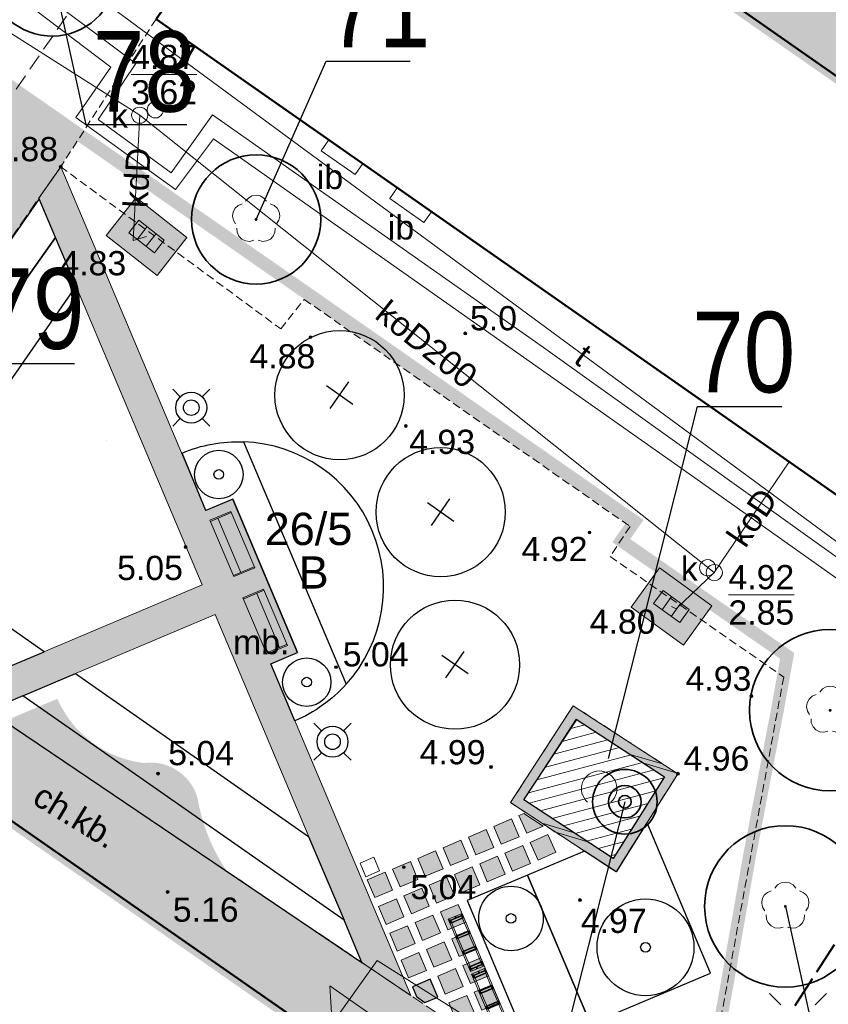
# Model space of a CAD drawing. Extents: x 5477758 to 5478353, y 5918276 to 5918502.
# Tile 47 of 127: x 5477909 to 5477934, y 5918330 to 5918360. Entities that reach past the tile are written whole.
import ezdxf
from ezdxf.enums import TextEntityAlignment as Align

# ---------------------------------------------------------------- set-up
doc = ezdxf.new("R2010")
doc.units = 0
doc.header["$LTSCALE"] = 0.25
doc.header["$PDSIZE"] = 0.75
for name, pattern in [('budynki akt$0$DASHED', [19.05, 12.7, -6.35]), ('L_0_06', [2, 1.5, -0.5]), ('PRZER1-1', [2, 1, -1]), ('PRZER2-1', [3, 2, -1]), ('PRZER4-1', [5, 4, -1])]:
    doc.linetypes.add(name, pattern=pattern)
doc.layers.get('0').update_dxf_attribs({"linetype": 'CONTINUOUS', "lineweight": 13})
for name, color, linetype, lineweight in [('000_wejscia do budynków', 7, 'CONTINUOUS', 0), ('0_NASADZENIA NISKIE', 85, 'CONTINUOUS', 0), ('0_NAWIERZCHNIA MINERALNA', 43, 'CONTINUOUS', 0), ('0_NAWIERZCHNIA UTWARDZONA_CHODNIK', 254, 'CONTINUOUS', 0), ('0_podziały zieleni średniowysokiej i nasadzeń niskich', 7, 'CONTINUOUS', 0), ('0_PROJEKTOWANE ZABAWKI', 7, 'CONTINUOUS', 0), ('A_GRANICA OPRACOWANIA', 7, 'CONTINUOUS', 0), ('E_osw', 5, 'CONTINUOUS', 30), ('GESBZO', 252, 'CONTINUOUS', 50), ('GESDZI_O', 30, 'CONTINUOUS', 35), ('GESUZY_O', 252, 'PRZER1-1', 18), ('GSPPRB', 252, 'CONTINUOUS', 20), ('GSPRDL', 252, 'CONTINUOUS', 18), ('GSSDSO', 252, 'CONTINUOUS', 18), ('GSSIIN', 252, 'CONTINUOUS', 18), ('GSSIIN_O', 252, 'CONTINUOUS', 18), ('GSSKOD', 252, 'PRZER2-1', 18), ('GSSKOD_O', 252, 'PRZER2-1', 18), ('GULCPR', 252, 'CONTINUOUS', 18), ('GULEPR', 252, 'CONTINUOUS', 18), ('GULKPR', 252, 'CONTINUOUS', 18), ('GULKPR_O', 252, 'CONTINUOUS', 18), ('GULTPR', 252, 'CONTINUOUS', 18), ('GULTPR_O', 252, 'CONTINUOUS', 18), ('GUPELA', 252, 'CONTINUOUS', 18), ('GUPIWZ', 252, 'CONTINUOUS', 18), ('GUPIWZ_O', 252, 'CONTINUOUS', 18), ('GUPKKS', 252, 'CONTINUOUS', 18), ('GUPKSD', 252, 'CONTINUOUS', 18), ('GUPPRZ', 252, 'CONTINUOUS', 18), ('GUPPRZ_O', 252, 'CONTINUOUS', 18), ('OT_Rzedna', 252, 'CONTINUOUS', 18), ('pomiar', 252, 'CONTINUOUS', 18), ('wysokosci', 252, 'CONTINUOUS', 18), ('zakres', 252, 'PRZER4-1', 50), ('ZZ_drzewo-nanoszone-recznie', 24, 'CONTINUOUS', 35), ('ZZ_grupa', 60, 'CONTINUOUS', 30), ('ZZ_grupa-krzewow-szraf', 60, 'CONTINUOUS', 13), ('ZZ_korona', 94, 'CONTINUOUS', 35), ('ZZ_numer-inwentaryzacyjny', 5, 'CONTINUOUS', 25)]:
    doc.layers.add(name, color=color, linetype=linetype, lineweight=lineweight)
for name, color, linetype in [('ZZ_PROJ-drzewa', 7, 'CONTINUOUS'), ('ZZ_PROJ-krzewy-pojedyczne', 7, 'CONTINUOUS'), ('ZZ_PROJ-obrys-rabaty', 7, 'CONTINUOUS')]:
    doc.layers.add(name, color=color, linetype=linetype)
doc.styles.add('GEO-INFO', font='arial.ttf')
doc.styles.add('zielen', font='ARIALN.TTF', dxfattribs={"height": 2.5})

# ---------------------------------------------------------------- blocks, each defined once
blk = doc.blocks.new('ODTN_2')
at = {"color": 0}
for points in [[(-1.5, -0.5), (0.5, 0.5)], [(-0.5, -0.5), (1.5, 0.5)]]:
    blk.add_lwpolyline(points, dxfattribs=at)
blk = doc.blocks.new('POINT')
at = {"color": 0}
blk.add_point((0, 0), dxfattribs=at)
blk = doc.blocks.new('SUUS05')
at = {"color": 0}
blk.add_lwpolyline([(0.5, -0.25), (-0.5, -0.25), (-0.5, 0.25), (0.5, 0.25)], close=True, dxfattribs=at)
for points in [[(-0.175, -0.25), (-0.175, 0.25)], [(0.175, -0.25), (0.175, 0.25)]]:
    blk.add_lwpolyline(points, dxfattribs=at)
blk = doc.blocks.new('SUEO')
blk.add_hatch(color=0).paths.add_polyline_path([(-0.002174, 0.089974), (0.023762, 0.086807), (0.042561, 0.0793), (0.060131, 0.066965), (0.076266, 0.047786), (0.086234, 0.025762), (0.089972, 0.002226), (0.088646, -0.015553), (0.081114, -0.038994), (0.066834, -0.060276), (0.049699, -0.075033), (0.027576, -0.085671), (0.004027, -0.08991), (-0.019639, -0.087831), (-0.040932, -0.080154), (-0.059082, -0.067892), (-0.073734, -0.051607), (-0.08374, -0.032979), (-0.089221, -0.011817), (-0.089063, 0.012951), (-0.082571, 0.035806), (-0.069528, 0.057148), (-0.048957, 0.075519), (-0.026898, 0.085887)])
at = {"color": 0}
for points in [[(-1.767767, 1.767767), (-1.06066, 1.06066)], [(1.767767, 1.767767), (1.06066, 1.06066)], [(-1.767767, -1.767767), (-1.06066, -1.06066)], [(1.767767, -1.767767), (1.06066, -1.06066)]]:
    blk.add_lwpolyline(points, dxfattribs=at)
blk = doc.blocks.new('OTRN')
at = {"linetype": 'Continuous', "lineweight": 13}
blk.add_hatch(color=0, dxfattribs=at).paths.add_polyline_path([(0, -0.091, 1), (0, 0.091, 1)])
at = {"color": 0, "linetype": 'Continuous', "lineweight": 13}
blk.add_circle((0, 0), 0.0906, dxfattribs=at)
blk = doc.blocks.new('OTZK_1')
at = {"color": 0, "linetype": 'Continuous', "lineweight": 18}
blk.add_arc((0, 0), 1.1, 311.18593, 228.81407, dxfattribs=at)
blk = doc.blocks.new('OKRAG_PELNY')
at = {"color": 0}
blk.add_lwpolyline([(0, 0.5), (0.12941, 0.482963), (0.25, 0.433013), (0.353553, 0.353553), (0.433013, 0.25), (0.482963, 0.12941), (0.5, 0), (0.482963, -0.12941), (0.433013, -0.25), (0.353553, -0.353553), (0.25, -0.433013), (0.12941, -0.482963), (0, -0.5), (-0.12941, -0.482963), (-0.25, -0.433013), (-0.353553, -0.353553), (-0.433013, -0.25), (-0.482963, -0.12941), (-0.5, 0), (-0.482963, 0.12941), (-0.433013, 0.25), (-0.353553, 0.353553), (-0.25, 0.433013), (-0.12941, 0.482963)], close=True, dxfattribs=at)
blk = doc.blocks.new('drzewo-odreczne')
at = {"layer": 'ZZ_drzewo-nanoszone-recznie', "linetype": 'Continuous'}
for radius in [0.502, 0.196]:
    blk.add_circle((0, 0), radius, dxfattribs=at)
blk = doc.blocks.new('SPDLP')
blk.add_hatch(color=0).paths.add_polyline_path([(0, -0.09), (0.027812, -0.085595), (0.052901, -0.072812), (0.072812, -0.052901), (0.085595, -0.027812), (0.09, 0), (0.085595, 0.027812), (0.072812, 0.052901), (0.052901, 0.072812), (0.027812, 0.085595), (0, 0.09), (-0.027812, 0.085595), (-0.052901, 0.072812), (-0.072812, 0.052901), (-0.085595, 0.027812), (-0.09, 0), (-0.085595, -0.027812), (-0.072812, -0.052901), (-0.052901, -0.072812), (-0.027812, -0.085595)])
at = {"color": 0}
for points in [[(-0.648554, 1.126667), (-0.481106, 1.325358), (-0.255912, 1.454989), (0, 1.5), (0.255912, 1.454989), (0.481106, 1.325358), (0.648554, 1.126667)], [(-1.271938, -0.268652), (-1.40916, -0.048001), (-1.462858, 0.20623), (-1.426585, 0.463525), (-1.304695, 0.693003), (-1.11182, 0.867117), (-0.871109, 0.964971)], [(0.871109, 0.964971), (1.11182, 0.867117), (1.304695, 0.693003), (1.426585, 0.463525), (1.462858, 0.20623), (1.40916, -0.048001), (1.271938, -0.268652)], [(-0.137547, -1.292703), (-0.389802, -1.355024), (-0.648184, -1.327532), (-0.881678, -1.213525), (-1.062258, -1.026689), (-1.168249, -0.78945), (-1.186929, -0.530282)], [(1.186929, -0.530282), (1.168249, -0.78945), (1.062258, -1.026689), (0.881678, -1.213525), (0.648184, -1.327532), (0.389802, -1.355024), (0.137547, -1.292703)]]:
    blk.add_lwpolyline(points, dxfattribs=at)
blk = doc.blocks.new('zw$2EFF')
at = {"lineweight": 18}
blk.add_hatch(color=256, dxfattribs=at).paths.add_polyline_path([(-0.771, 0.963), (0, 0), (0.77, 0.963)])
blk.add_lwpolyline([(-0.771, 0.963), (0.77, 0.963), (0, 0), (-0.771, 0.963)], dxfattribs=at)
blk = doc.blocks.new('stara ławka w nowym miejscu')
at = {"color": 0}
for p, q in [((5470779.101, 5934415.094), (5470779.772, 5934415.292)), ((5470779.112, 5934415.056), (5470779.784, 5934415.254)), ((5470780.059, 5934413.438), (5470779.544, 5934415.183)), ((5470779.772, 5934415.292), (5470780.31, 5934413.47)), ((5470779.639, 5934413.272), (5470779.101, 5934415.094)), ((5470780.299, 5934413.508), (5470779.627, 5934413.31)), ((5470780.31, 5934413.47), (5470779.639, 5934413.272))]:
    blk.add_line(p, q, dxfattribs=at)
blk = doc.blocks.new('zw$76AF')
at = {"color": 0}
for p, q in [((-227.1, 43.6), (-226.7, 43.2)), ((-227.1, 43.6), (-227.1, -2.4)), ((-226.7, 43.2), (-227.1, 43.6)), ((-50.9, 43.6), (-227.1, 43.6)), ((-222.5, 39), (-226.7, 43.2)), ((-226.7, 43.2), (-222.5, 39)), ((-222.5, 39), (-222.2, 38.7)), ((-222.2, 38.7), (-222.5, 39)), ((-222.2, 40.6), (-222.2, 28)), ((-220, 40.6), (-220, 41.4)), ((-214, 41.4), (-220, 41.4)), ((-220, 28), (-220, 40.6)), ((-214, 39.8), (-220, 39.8)), ((-214, 38.6), (-220, 38.6)), ((-214, 41.4), (-214, 40.6)), ((-214, 40.6), (-214, 28)), ((-211.8, 28), (-211.8, 40.6)), ((-170.2, 38.6), (-211.8, 38.6)), ((-170.2, 40.6), (-170.2, 28)), ((-168, 40.6), (-168, 41.4)), ((-162, 41.4), (-168, 41.4)), ((-168, 28), (-168, 40.6)), ((-162, 39.8), (-168, 39.8)), ((-162, 38.6), (-168, 38.6)), ((-162, 41.4), (-162, 40.6)), ((-162, 40.6), (-162, 28)), ((-159.8, 28), (-159.8, 40.6)), ((-118.2, 38.6), (-159.8, 38.6)), ((-118.2, 40.6), (-118.2, 28)), ((-116, 40.6), (-116, 41.4)), ((-110, 41.4), (-116, 41.4)), ((-116, 28), (-116, 40.6)), ((-110, 39.8), (-116, 39.8)), ((-110, 38.6), (-116, 38.6)), ((-110, 41.4), (-110, 40.6)), ((-110, 40.6), (-110, 28)), ((-107.8, 28), (-107.8, 40.6)), ((-66.2, 38.6), (-107.8, 38.6)), ((-66.2, 40.6), (-66.2, 28)), ((-64, 40.6), (-64, 41.4)), ((-58, 41.4), (-64, 41.4)), ((-64, 28), (-64, 40.6)), ((-58, 39.8), (-64, 39.8)), ((-58, 38.6), (-64, 38.6)), ((-58, 41.4), (-58, 40.6)), ((-58, 40.6), (-58, 28)), ((-55.8, 28), (-55.8, 40.6)), ((-55.8, 38.7), (-55.5, 39)), ((-55.5, 39), (-55.8, 38.7)), ((-51.3, 43.2), (-55.5, 39)), ((-55.5, 39), (-51.3, 43.2)), ((-51.3, 43.2), (-50.9, 43.6)), ((-50.9, 43.6), (-51.3, 43.2)), ((-50.9, -2.4), (-50.9, 43.6)), ((-226.7, -2), (-222.5, 2.2)), ((-222.5, 2.2), (-226.7, -2)), ((-222.2, 2.5), (-222.5, 2.2)), ((-222.5, 2.2), (-222.2, 2.5)), ((-222.2, 28), (-222.2, 21.7)), ((-222.2, 6.9), (-222.2, 21.7)), ((-222.2, 6.9), (-222.2, 0.6)), ((-220, 21.7), (-220, 28)), ((-220, 6.9), (-220, 21.7)), ((-220, 0.6), (-220, 6.9)), ((-220, 2.6), (-214, 2.6)), ((-214, 1.4), (-220, 1.4)), ((-220, -0.2), (-220, 0.6)), ((-214, 28), (-214, 21.7)), ((-214, 6.9), (-214, 21.7)), ((-214, 6.9), (-214, 0.6)), ((-214, 0.6), (-214, -0.2)), ((-211.8, 21.7), (-211.8, 28)), ((-211.8, 6.9), (-211.8, 21.7)), ((-211.8, 0.6), (-211.8, 6.9)), ((-211.8, 2.6), (-170.2, 2.6)), ((-170.2, 28), (-170.2, 21.7)), ((-170.2, 6.9), (-170.2, 21.7)), ((-170.2, 6.9), (-170.2, 0.6)), ((-168, 21.7), (-168, 28)), ((-168, 6.9), (-168, 21.7)), ((-168, 0.6), (-168, 6.9)), ((-168, 2.6), (-162, 2.6)), ((-162, 1.4), (-168, 1.4)), ((-168, -0.2), (-168, 0.6)), ((-162, 28), (-162, 21.7)), ((-162, 6.9), (-162, 21.7)), ((-162, 6.9), (-162, 0.6)), ((-162, 0.6), (-162, -0.2)), ((-159.8, 21.7), (-159.8, 28)), ((-159.8, 6.9), (-159.8, 21.7)), ((-159.8, 0.6), (-159.8, 6.9)), ((-159.8, 2.6), (-118.2, 2.6)), ((-118.2, 28), (-118.2, 21.7)), ((-118.2, 6.9), (-118.2, 21.7)), ((-118.2, 6.9), (-118.2, 0.6)), ((-116, 21.7), (-116, 28)), ((-116, 6.9), (-116, 21.7)), ((-116, 0.6), (-116, 6.9)), ((-116, 2.6), (-110, 2.6)), ((-110, 1.4), (-116, 1.4)), ((-116, -0.2), (-116, 0.6)), ((-110, 28), (-110, 21.7)), ((-110, 6.9), (-110, 21.7)), ((-110, 6.9), (-110, 0.6)), ((-110, 0.6), (-110, -0.2)), ((-107.8, 21.7), (-107.8, 28)), ((-107.8, 6.9), (-107.8, 21.7)), ((-107.8, 0.6), (-107.8, 6.9)), ((-107.8, 2.6), (-66.2, 2.6)), ((-66.2, 28), (-66.2, 21.7)), ((-66.2, 6.9), (-66.2, 21.7)), ((-66.2, 6.9), (-66.2, 0.6)), ((-64, 21.7), (-64, 28)), ((-64, 6.9), (-64, 21.7)), ((-64, 0.6), (-64, 6.9)), ((-64, 2.6), (-58, 2.6)), ((-58, 1.4), (-64, 1.4)), ((-64, -0.2), (-64, 0.6)), ((-58, 28), (-58, 21.7)), ((-58, 6.9), (-58, 21.7)), ((-58, 6.9), (-58, 0.6)), ((-58, 0.6), (-58, -0.2)), ((-55.8, 21.7), (-55.8, 28)), ((-55.8, 6.9), (-55.8, 21.7)), ((-55.8, 0.6), (-55.8, 6.9)), ((-55.5, 2.2), (-55.8, 2.5)), ((-55.8, 2.5), (-55.5, 2.2)), ((-55.5, 2.2), (-51.3, -2)), ((-51.3, -2), (-55.5, 2.2)), ((-226.7, -2), (-227.1, -2.4)), ((-227.1, -2.4), (-226.7, -2)), ((-227.1, -2.4), (-50.9, -2.4)), ((-214, -0.2), (-220, -0.2)), ((-162, -0.2), (-168, -0.2)), ((-110, -0.2), (-116, -0.2)), ((-58, -0.2), (-64, -0.2)), ((-50.9, -2.4), (-51.3, -2)), ((-51.3, -2), (-50.9, -2.4))]:
    blk.add_line(p, q, dxfattribs=at)
for centre in [(-224.6, 20.6), (-53.4, 20.6)]:
    blk.add_circle(centre, 1.6, dxfattribs=at)
for centre, start, end in [((-221.1, 40.6), 0, 180), ((-212.9, 40.6), 0, 180), ((-169.1, 40.6), 0, 180), ((-160.9, 40.6), 0, 180), ((-117.1, 40.6), 0, 180), ((-108.9, 40.6), 0, 180), ((-65.1, 40.6), 0, 180), ((-56.9, 40.6), 0, 180), ((-221.1, 28), 180, 0), ((-221.1, 0.6), 180, 0), ((-212.9, 28), 180, 0), ((-212.9, 0.6), 180, 0), ((-169.1, 28), 180, 0), ((-169.1, 0.6), 180, 0), ((-160.9, 28), 180, 0), ((-160.9, 0.6), 180, 0), ((-117.1, 28), 180, 0), ((-117.1, 0.6), 180, 0), ((-108.9, 28), 180, 0), ((-108.9, 0.6), 180, 0), ((-65.1, 28), 180, 0), ((-65.1, 0.6), 180, 0), ((-56.9, 28), 180, 0), ((-56.9, 0.6), 180, 0)]:
    blk.add_arc(centre, 1.1, start, end, dxfattribs=at)
blk = doc.blocks.new('zw$6B5E')
at = {"layer": 'E_osw', "color": 5}
for p, q in [((0.363, 0.041), (0.128, 0.275)), ((1.04, 0.041), (1.275, 0.275)), ((0.363, -0.637), (0.128, -0.871)), ((1.04, -0.637), (1.275, -0.871))]:
    blk.add_line(p, q, dxfattribs=at)
for radius in [0.479, 0.242]:
    blk.add_circle((0.702, -0.298), radius, dxfattribs=at)
blk = doc.blocks.new('D4')
at = {"layer": 'ZZ_PROJ-drzewa'}
for p, q in [((0, -0.5), (0, 0.5)), ((0.5, 0), (-0.5, 0))]:
    blk.add_line(p, q, dxfattribs=at)
blk.add_circle((0, 0), 2, dxfattribs=at)

msp = doc.modelspace()

# ---------------------------------------------------------------- hatches: boundary and pattern name
at = {"lineweight": 0}
for points in [[(5477924.208, 5918335.556), (5477924.805, 5918335.164), (5477924.297, 5918334.938), (5477924.053, 5918335.487)], [(5477923.825, 5918335.385), (5477924.058, 5918334.832), (5477923.505, 5918334.599), (5477923.272, 5918335.152)], [(5477923.042, 5918335.055), (5477923.275, 5918334.502), (5477922.722, 5918334.269), (5477922.489, 5918334.822)], [(5477922.258, 5918334.725), (5477922.492, 5918334.172), (5477921.939, 5918333.939), (5477921.706, 5918334.492)], [(5477924.951, 5918334.901), (5477925.195, 5918334.353), (5477924.647, 5918334.109), (5477924.403, 5918334.657)], [(5477921.475, 5918334.395), (5477921.708, 5918333.842), (5477921.155, 5918333.609), (5477920.922, 5918334.161)], [(5477924.175, 5918334.556), (5477924.408, 5918334.003), (5477923.855, 5918333.77), (5477923.622, 5918334.323)], [(5477920.692, 5918334.064), (5477920.925, 5918333.511), (5477920.372, 5918333.278), (5477920.139, 5918333.831)], [(5477923.391, 5918334.226), (5477923.624, 5918333.673), (5477923.072, 5918333.44), (5477922.838, 5918333.993)], [(5477919.909, 5918333.734), (5477920.142, 5918333.181), (5477919.589, 5918332.948), (5477919.356, 5918333.501)], [(5477922.608, 5918333.896), (5477922.841, 5918333.343), (5477922.288, 5918333.11), (5477922.055, 5918333.662)], [(5477921.825, 5918333.565), (5477922.058, 5918333.012), (5477921.505, 5918332.779), (5477921.272, 5918333.332)], [(5477921.042, 5918333.235), (5477921.275, 5918332.682), (5477920.722, 5918332.449), (5477920.489, 5918333.002)], [(5477920.258, 5918332.905), (5477920.492, 5918332.352), (5477919.939, 5918332.119), (5477919.706, 5918332.672)], [(5477922.175, 5918332.736), (5477922.408, 5918332.183), (5477921.855, 5918331.95), (5477921.622, 5918332.503)], [(5477921.391, 5918332.406), (5477921.624, 5918331.853), (5477921.072, 5918331.62), (5477920.838, 5918332.173)], [(5477920.608, 5918332.075), (5477920.841, 5918331.523), (5477920.288, 5918331.289), (5477920.055, 5918331.842)], [(5477922.524, 5918331.907), (5477922.757, 5918331.354), (5477922.204, 5918331.121), (5477921.971, 5918331.674)], [(5477921.741, 5918331.576), (5477921.974, 5918331.024), (5477921.421, 5918330.79), (5477921.188, 5918331.343)], [(5477920.958, 5918331.246), (5477921.191, 5918330.693), (5477920.638, 5918330.46), (5477920.405, 5918331.013)], [(5477922.874, 5918331.077), (5477923.107, 5918330.525), (5477922.554, 5918330.291), (5477922.321, 5918330.844)], [(5477922.091, 5918330.747), (5477922.324, 5918330.194), (5477921.771, 5918329.961), (5477921.538, 5918330.514)], [(5477920.755, 5918330.184), (5477920.882, 5918329.881), (5477921.145, 5918329.697), (5477921.541, 5918329.864), (5477921.307, 5918330.417)], [(5477923.224, 5918330.248), (5477923.457, 5918329.695), (5477922.904, 5918329.462), (5477922.671, 5918330.015)], [(5477922.44, 5918329.918), (5477922.673, 5918329.365), (5477922.121, 5918329.132), (5477921.888, 5918329.685)]]:
    msp.add_hatch(color=254, dxfattribs=at).paths.add_polyline_path(points)
at = {"layer": '0_NASADZENIA NISKIE'}
h = msp.add_hatch(color=85, dxfattribs=at)
edge = h.paths.add_edge_path()
edge.add_line((5477929.484, 5918364.494), (5477936.343, 5918359.818))
edge = h.paths.add_edge_path()
edge.add_ellipse((5477930.231, 5918366.023), major_axis=(1.295, 1.195), ratio=0.802248, start_angle=205.8701, end_angle=288.3279)
edge.add_ellipse((5477932.128, 5918365.084), major_axis=(-0.666, 0), ratio=1, start_angle=249.1526, end_angle=330.4507, ccw=False)
edge.add_ellipse((5477933.54, 5918367.256), major_axis=(1.944, 0), ratio=1, start_angle=232.8341, end_angle=290.2115)
edge.add_line((5477934.212, 5918365.432), (5477936.446, 5918359.744))
h = msp.add_hatch(color=85, dxfattribs=at)
edge = h.paths.add_edge_path()
edge.add_line((5477908.121, 5918338.413), (5477909.76, 5918339.105))
edge.add_line((5477909.76, 5918339.105), (5477908.946, 5918338.762))
edge = h.paths.add_edge_path()
edge.add_ellipse((5477919.77, 5918336.993), major_axis=(-5.75, 0), ratio=1, start_angle=9.6167, end_angle=47.6488, ccw=False)
edge.add_ellipse((5477912.648, 5918335.619), major_axis=(1.511, 0), ratio=1, start_angle=15.8942, end_angle=98.167)
edge.add_ellipse((5477912.847, 5918340.46), major_axis=(-3.371, 0), ratio=1, start_angle=23.694, end_angle=82.9515, ccw=False)
edge.add_line((5477908.121, 5918338.413), (5477917.239, 5918331.836))
edge.add_line((5477917.239, 5918331.836), (5477915.896, 5918332.744))
at = {"layer": '0_NAWIERZCHNIA MINERALNA', "transparency": 33554636}
for points in [[(5477906.642, 5918339.411), (5477914.249, 5918342.631), (5477909.188, 5918354.61), (5477909.863, 5918355.581), (5477914.362, 5918344.934), (5477915.19, 5918345.284), (5477917.198, 5918340.54), (5477916.37, 5918340.191), (5477920.707, 5918329.915), (5477919.188, 5918330.94), (5477914.643, 5918341.711), (5477907.626, 5918338.747)], [(5477928.408, 5918343.157), (5477927.528, 5918341.942), (5477929.147, 5918340.768), (5477930.027, 5918341.983)]]:
    msp.add_hatch(color=256, dxfattribs=at).paths.add_polyline_path(points)
at = {"layer": '0_NAWIERZCHNIA MINERALNA'}
msp.add_hatch(color=256, dxfattribs=at).paths.add_polyline_path([(5477912.202, 5918354.631), (5477911.275, 5918353.451), (5477912.848, 5918352.216), (5477913.775, 5918353.396)])
at = {"layer": '0_NAWIERZCHNIA UTWARDZONA_CHODNIK', "transparency": 33554636}
for points in [[(5477913.305, 5918381.377), (5477913.587, 5918381.118), (5477914.71, 5918380.022), (5477915.305, 5918379.04), (5477915.475, 5918378.759), (5477916.459, 5918376.427), (5477917.761, 5918373.34), (5477918.755, 5918371.916), (5477919.712, 5918371.162), (5477919.923, 5918371.018), (5477937.351, 5918359.126), (5477940.619, 5918356.896), (5477939.869, 5918356.504), (5477938.795, 5918354.966), (5477916.444, 5918370.588), (5477916.433, 5918371.286), (5477914.46, 5918376.682), (5477914.426, 5918376.774), (5477913.752, 5918378.047), (5477912.428, 5918379.542), (5477911.642, 5918380.121)], [(5477908.466, 5918357.953), (5477910.48, 5918356.535), (5477909.862, 5918355.583), (5477905.988, 5918350.001), (5477901.191, 5918343.092), (5477908.476, 5918338.173), (5477917.75, 5918331.911), (5477921.163, 5918329.606), (5477926.69, 5918325.875), (5477929.362, 5918324.071), (5477927.905, 5918321.692), (5477920.079, 5918327.139), (5477908.934, 5918334.9), (5477901.4, 5918340.146), (5477899.789, 5918341.268), (5477896.501, 5918343.587), (5477896.259, 5918344.15), (5477895.011, 5918344.835), (5477894.38, 5918345.124), (5477893.823, 5918345.456), (5477893.278, 5918345.836), (5477892.005, 5918346.724), (5477892.445, 5918347.336), (5477895.358, 5918351.387), (5477898.133, 5918349.668), (5477900.686, 5918348.087), (5477901.03, 5918348.011), (5477901.353, 5918348.025), (5477901.759, 5918348.207), (5477903.132, 5918350.182), (5477904.814, 5918352.63), (5477908.466, 5918357.953)]]:
    msp.add_hatch(color=256, dxfattribs=at).paths.add_polyline_path(points)
at = {"layer": '0_NAWIERZCHNIA UTWARDZONA_CHODNIK'}
h = msp.add_hatch(color=256, dxfattribs=at)
h.paths.add_polyline_path([(5477925.736, 5918338.889), (5477923.793, 5918335.888), (5477927.06, 5918333.744), (5477928.978, 5918336.782)])
h.paths.add_polyline_path([(5477925.824, 5918338.474), (5477924.207, 5918335.975), (5477926.973, 5918334.16), (5477928.565, 5918336.69)], flags=16)
at = {"layer": 'ZZ_grupa-krzewow-szraf'}
h = msp.add_hatch(dxfattribs=at)
h.set_pattern_fill('ANSI31', color=256, scale=0.1, angle=90)
h.set_pattern_definition([(194.933, (5477837.84446, 5918344.9947), (0.0818164, -0.3067773), [])])
edge = h.paths.add_edge_path()
edge.add_line((5477925.824, 5918338.474), (5477928.565, 5918336.69))
edge.add_line((5477928.565, 5918336.69), (5477926.969, 5918334.163))
edge.add_line((5477926.969, 5918334.163), (5477924.207, 5918335.975))
edge.add_line((5477924.207, 5918335.975), (5477925.842, 5918338.463))

# ---------------------------------------------------------------- linework, layer by layer
for p, q in [((5477923.272, 5918335.152), (5477923.825, 5918335.385)), ((5477923.825, 5918335.385), (5477924.058, 5918334.832)), ((5477923.505, 5918334.599), (5477923.272, 5918335.152)), ((5477924.058, 5918334.832), (5477923.505, 5918334.599)), ((5477923.622, 5918334.323), (5477924.175, 5918334.556)), ((5477924.175, 5918334.556), (5477924.408, 5918334.003)), ((5477923.855, 5918333.77), (5477923.622, 5918334.323)), ((5477924.408, 5918334.003), (5477923.855, 5918333.77))]:
    msp.add_line(p, q)
for points in [[(5477924.208, 5918335.556), (5477924.805, 5918335.164), (5477924.297, 5918334.938), (5477924.053, 5918335.487), (5477924.208, 5918335.556)], [(5477923.042, 5918335.055), (5477923.275, 5918334.502), (5477922.722, 5918334.269), (5477922.489, 5918334.822), (5477923.042, 5918335.055)], [(5477922.258, 5918334.725), (5477922.492, 5918334.172), (5477921.939, 5918333.939), (5477921.706, 5918334.492), (5477922.258, 5918334.725)], [(5477924.951, 5918334.901), (5477925.195, 5918334.353), (5477924.647, 5918334.109), (5477924.403, 5918334.657), (5477924.951, 5918334.901)], [(5477921.475, 5918334.395), (5477921.708, 5918333.842), (5477921.155, 5918333.609), (5477920.922, 5918334.161), (5477921.475, 5918334.395)], [(5477920.692, 5918334.064), (5477920.925, 5918333.511), (5477920.372, 5918333.278), (5477920.139, 5918333.831), (5477920.692, 5918334.064)], [(5477923.391, 5918334.226), (5477923.624, 5918333.673), (5477923.072, 5918333.44), (5477922.838, 5918333.993), (5477923.391, 5918334.226)], [(5477919.909, 5918333.734), (5477920.142, 5918333.181), (5477919.589, 5918332.948), (5477919.356, 5918333.501), (5477919.909, 5918333.734)], [(5477922.608, 5918333.896), (5477922.841, 5918333.343), (5477922.288, 5918333.11), (5477922.055, 5918333.662), (5477922.608, 5918333.896)], [(5477921.825, 5918333.565), (5477922.058, 5918333.012), (5477921.505, 5918332.779), (5477921.272, 5918333.332), (5477921.825, 5918333.565)], [(5477921.042, 5918333.235), (5477921.275, 5918332.682), (5477920.722, 5918332.449), (5477920.489, 5918333.002), (5477921.042, 5918333.235)], [(5477920.258, 5918332.905), (5477920.492, 5918332.352), (5477919.939, 5918332.119), (5477919.706, 5918332.672), (5477920.258, 5918332.905)], [(5477922.175, 5918332.736), (5477922.408, 5918332.183), (5477921.855, 5918331.95), (5477921.622, 5918332.503), (5477922.175, 5918332.736)], [(5477921.391, 5918332.406), (5477921.624, 5918331.853), (5477921.072, 5918331.62), (5477920.838, 5918332.173), (5477921.391, 5918332.406)], [(5477920.608, 5918332.075), (5477920.841, 5918331.523), (5477920.288, 5918331.289), (5477920.055, 5918331.842), (5477920.608, 5918332.075)], [(5477922.524, 5918331.907), (5477922.757, 5918331.354), (5477922.204, 5918331.121), (5477921.971, 5918331.674), (5477922.524, 5918331.907)], [(5477921.741, 5918331.576), (5477921.974, 5918331.024), (5477921.421, 5918330.79), (5477921.188, 5918331.343), (5477921.741, 5918331.576)], [(5477920.958, 5918331.246), (5477921.191, 5918330.693), (5477920.638, 5918330.46), (5477920.405, 5918331.013), (5477920.958, 5918331.246)], [(5477922.874, 5918331.077), (5477923.107, 5918330.525), (5477922.554, 5918330.291), (5477922.321, 5918330.844), (5477922.874, 5918331.077)], [(5477922.091, 5918330.747), (5477922.324, 5918330.194), (5477921.771, 5918329.961), (5477921.538, 5918330.514), (5477922.091, 5918330.747)], [(5477923.224, 5918330.248), (5477923.457, 5918329.695), (5477922.904, 5918329.462), (5477922.671, 5918330.015), (5477923.224, 5918330.248)], [(5477922.44, 5918329.918), (5477922.673, 5918329.365), (5477922.121, 5918329.132), (5477921.888, 5918329.685), (5477922.44, 5918329.918)]]:
    msp.add_lwpolyline(points)
at = {"lineweight": -2}
msp.add_lwpolyline([(5477921.145, 5918329.697), (5477921.541, 5918329.864), (5477921.307, 5918330.417), (5477920.755, 5918330.184), (5477920.882, 5918329.881), (5477921.145, 5918329.697)], dxfattribs=at)
at = {"layer": '0_podziały zieleni średniowysokiej i nasadzeń niskich', "lineweight": 0}
for p, q in [((5477909.188, 5918354.609), (5477909.863, 5918355.581)), ((5477909.863, 5918355.581), (5477914.362, 5918344.934)), ((5477909.188, 5918354.609), (5477914.249, 5918342.631)), ((5477911.27, 5918347.112), (5477911.269, 5918347.115)), ((5477915.19, 5918345.284), (5477914.362, 5918344.934)), ((5477906.637, 5918339.414), (5477914.249, 5918342.631)), ((5477914.643, 5918341.711), (5477907.626, 5918338.747)), ((5477914.643, 5918341.711), (5477919.189, 5918330.94)), ((5477916.37, 5918340.189), (5477920.707, 5918329.915)), ((5477925.736, 5918338.889), (5477923.793, 5918335.888)), ((5477927.064, 5918333.741), (5477928.976, 5918336.78)), ((5477923.793, 5918335.888), (5477927.064, 5918333.741))]:
    msp.add_line(p, q, dxfattribs=at)
for points in [[(5477912.202, 5918354.631), (5477911.275, 5918353.451), (5477912.848, 5918352.216), (5477913.775, 5918353.396)], [(5477928.408, 5918343.157), (5477927.528, 5918341.942), (5477929.147, 5918340.768), (5477930.027, 5918341.983)]]:
    msp.add_lwpolyline(points, close=True, dxfattribs=at)
for points in [[(5477915.19, 5918345.284), (5477917.198, 5918340.54), (5477916.37, 5918340.189)], [(5477919.189, 5918330.94), (5477920.707, 5918329.915)]]:
    msp.add_lwpolyline(points, dxfattribs=at)
at = {"layer": '0_podziały zieleni średniowysokiej i nasadzeń niskich'}
msp.add_lwpolyline([(5477925.824, 5918338.474), (5477928.565, 5918336.69), (5477926.973, 5918334.16), (5477924.207, 5918335.975), (5477925.824, 5918338.474)], dxfattribs=at)
at = {"layer": '0_PROJEKTOWANE ZABAWKI'}
msp.add_lwpolyline([(5477919.741, 5918333.772), (5477919.562, 5918334.196), (5477919.138, 5918334.017), (5477919.317, 5918333.593), (5477919.741, 5918333.772)], dxfattribs=at)
at = {"layer": 'A_GRANICA OPRACOWANIA', "color": 1, "linetype": 'budynki akt$0$DASHED', "ltscale": 0.1, "const_width": 0.4}
for points in [[(5477939.869, 5918356.504), (5477940.619, 5918356.896), (5477942.101, 5918363.93), (5477943.898, 5918372.463), (5477938.811, 5918375.814), (5477939.356, 5918376.864), (5477927.622, 5918384.214), (5477926.949, 5918383.275), (5477923.735, 5918385.254), (5477924.621, 5918386.867), (5477922.565, 5918387.972), (5477915.954, 5918383.377), (5477911.642, 5918380.121), (5477912.501, 5918379.46), (5477913.835, 5918377.89), (5477914.426, 5918376.774), (5477916.433, 5918371.286), (5477916.349, 5918370.613), (5477938.795, 5918354.966), (5477939.869, 5918356.504)], [(5477902.984, 5918361.774), (5477916.9, 5918352.076), (5477917.564, 5918351.614), (5477920.33, 5918349.686), (5477925.008, 5918346.426), (5477927.636, 5918344.595), (5477927.224, 5918344.001), (5477929.613, 5918342.342), (5477930.353, 5918341.828), (5477931.84, 5918340.796), (5477932.36, 5918340.435), (5477932.052, 5918338.73), (5477931.779, 5918337.302), (5477931.203, 5918334.286), (5477930.468, 5918330.081), (5477929.362, 5918324.071), (5477927.904, 5918321.69), (5477892.005, 5918346.724), (5477902.984, 5918361.774)]]:
    msp.add_lwpolyline(points, dxfattribs=at)
at = {"layer": 'GESBZO', "linetype": 'Continuous', "lineweight": 50}
for points in [[(5477912.816, 5918360.152), (5477918.892, 5918368.876), (5477953.955, 5918344.371)], [(5477948.209, 5918335.409), (5477912.816, 5918360.152)], [(5477893.633, 5918332.514), (5477899.789, 5918341.268), (5477935.862, 5918316.151)]]:
    msp.add_lwpolyline(points, dxfattribs=at)
at = {"layer": 'GSPPRB', "linetype": 'Continuous', "lineweight": 20}
msp.add_point((5477932.417, 5918346.448), dxfattribs=at)
at = {"layer": 'GSSDSO', "linetype": 'Continuous', "lineweight": 18}
for points in [[(5477923.793, 5918335.888), (5477927.06, 5918333.744), (5477928.976, 5918336.78), (5477925.735, 5918338.89)], [(5477924.207, 5918335.975), (5477925.824, 5918338.474), (5477928.565, 5918336.69), (5477926.97, 5918334.162)]]:
    msp.add_lwpolyline(points, close=True, dxfattribs=at)
at = {"layer": 'GSSIIN', "linetype": 'Continuous', "lineweight": 18}
for points in [[(5477918.978, 5918355.34), (5477919.216, 5918355.679), (5477918.164, 5918356.414), (5477917.927, 5918356.075)], [(5477921.109, 5918353.851), (5477921.348, 5918354.188), (5477920.288, 5918354.929), (5477920.054, 5918354.601)]]:
    msp.add_lwpolyline(points, close=True, dxfattribs=at)
at = {"layer": 'GSSKOD', "linetype": 'PRZER2-1', "lineweight": 18, "ltscale": 0.5}
for points in [[(5477953.955, 5918344.371), (5477918.892, 5918368.876), (5477912.816, 5918360.152), (5477909.863, 5918355.582), (5477916.678, 5918350.56), (5477917.405, 5918351.474), (5477927.496, 5918344.442), (5477926.88, 5918343.51), (5477932.252, 5918339.779), (5477929.362, 5918324.071), (5477935.927, 5918319.225), (5477938.124, 5918320.534), (5477940.031, 5918323.232), (5477938.216, 5918324.426), (5477940.878, 5918328.21), (5477941.747, 5918327.531), (5477940.015, 5918324.991), (5477941.068, 5918324.27)], [(5477935.861, 5918316.15), (5477899.789, 5918341.268), (5477893.633, 5918332.514), (5477893.905, 5918332.325), (5477890.614, 5918327.638), (5477888.72, 5918328.897), (5477897.292, 5918341.743)]]:
    msp.add_lwpolyline(points, dxfattribs=at)
msp.add_lwpolyline([(5477925.735, 5918338.89), (5477928.976, 5918336.78), (5477927.06, 5918333.744), (5477923.793, 5918335.888)], close=True, dxfattribs=at)
at = {"layer": 'GULCPR', "linetype": 'Continuous', "lineweight": 18}
for points in [[(5477897.988, 5918369.384), (5477912.19, 5918358.778), (5477911.02, 5918357.046), (5477913.282, 5918355.393), (5477914.561, 5918357.187), (5477924.74, 5918350.032), (5477947.263, 5918333.933)], [(5477897.61, 5918368.865), (5477908.665, 5918360.767), (5477911.414, 5918358.665), (5477910.336, 5918357.112), (5477913.42, 5918354.88), (5477914.595, 5918356.444), (5477929.504, 5918345.945), (5477947.01, 5918333.538)]]:
    msp.add_lwpolyline(points, dxfattribs=at)
at = {"layer": 'GULEPR', "linetype": 'Continuous', "lineweight": 18}
msp.add_lwpolyline([(5477937.976, 5918319.447), (5477919.661, 5918331.002), (5477917.343, 5918327.741)], dxfattribs=at)
at = {"layer": 'GULKPR', "linetype": 'Continuous', "lineweight": 18}
for points in [[(5477912.31, 5918357.179), (5477899.231, 5918365.503)], [(5477912.525, 5918353.423), (5477912.111, 5918353.301), (5477912.31, 5918357.179)], [(5477930.104, 5918343.013), (5477912.31, 5918357.179)], [(5477932.417, 5918346.448), (5477930.104, 5918343.013)], [(5477928.777, 5918341.963), (5477928.919, 5918341.893), (5477930.104, 5918343.013)]]:
    msp.add_lwpolyline(points, dxfattribs=at)
at = {"layer": 'GULTPR', "linetype": 'Continuous', "lineweight": 18}
msp.add_lwpolyline([(5477922.67, 5918425.86), (5477922.52, 5918425.566), (5477912.874, 5918406.653), (5477912.76, 5918406.43), (5477912.639, 5918406.211), (5477904.061, 5918390.689), (5477903.94, 5918390.47), (5477913.569, 5918382.272), (5477913.76, 5918382.11), (5477913.65, 5918381.879), (5477908.41, 5918370.85), (5477908.262, 5918370.649), (5477904.55, 5918365.6), (5477904.751, 5918365.452), (5477947.345, 5918334.06)], dxfattribs=at)
at = {"layer": 'GUPPRZ_O', "linetype": 'Continuous', "lineweight": 9, "flags": 128}
for points in [[(5477912.046, 5918358.436), (5477914.084, 5918358.436)], [(5477930.541, 5918342.325), (5477932.579, 5918342.325)]]:
    msp.add_lwpolyline(points, dxfattribs=at)
at = {"layer": 'OT_Rzedna', "color": 7}
for p in [(5477926.24, 5918344.255), (5477918.393, 5918340.083), (5477931.254, 5918339.188), (5477912.879, 5918336.787), (5477923.188, 5918336.993), (5477920.49, 5918333.89), (5477925.944, 5918332.871)]:
    msp.add_point(p, dxfattribs=at)
at = {"layer": 'pomiar', "linetype": 'PRZER2-1', "lineweight": 13, "flags": 128}
msp.add_lwpolyline([(5477915.983, 5918368.908), (5477903.336, 5918350.476), (5477901.759, 5918348.207), (5477901.353, 5918348.025), (5477901.03, 5918348.011), (5477900.686, 5918348.087), (5477900.686, 5918348.087)], dxfattribs=at)
at = {"layer": 'pomiar', "linetype": 'Continuous', "lineweight": 18, "flags": 128}
for points in [[(5477917.927, 5918356.075), (5477918.978, 5918355.34)], [(5477920.054, 5918354.601), (5477921.109, 5918353.851)]]:
    msp.add_lwpolyline(points, dxfattribs=at)
at = {"layer": 'pomiar', "linetype": 'L_0_06', "lineweight": 13, "flags": 128}
msp.add_lwpolyline([(5477929.362, 5918324.071), (5477901.191, 5918343.092), (5477909.863, 5918355.582)], dxfattribs=at)
at = {"layer": 'zakres', "linetype": 'PRZER4-1', "lineweight": 40}
msp.add_lwpolyline([(5477963.54, 5918377.848), (5477941.504, 5918392.244), (5477979.546, 5918459.295), (5477938.033, 5918482.848), (5477904.167, 5918427.813), (5477915.775, 5918420.837), (5477872.982, 5918351.171), (5477887.852, 5918340.978), (5477923.836, 5918315.921)], close=True, dxfattribs=at)
at = {"layer": 'ZZ_grupa', "elevation": 10.18}
msp.add_lwpolyline([(5477925.824, 5918338.474), (5477928.565, 5918336.69), (5477926.969, 5918334.163), (5477924.207, 5918335.975), (5477925.842, 5918338.463)], dxfattribs=at)
at = {"layer": 'ZZ_korona'}
for centre, radius in [((5477915.915, 5918353.95), 2), ((5477933.692, 5918338.75, 10.12), 2.5), ((5477927.334, 5918335.915), 1), ((5477932.304, 5918332.675, 10.12), 2.5)]:
    msp.add_circle(centre, radius, dxfattribs=at)
msp.add_arc((5477909.596, 5918361.628), 2, 170.4407, 63.2507, dxfattribs=at)
at = {"layer": 'ZZ_numer-inwentaryzacyjny'}
for points in [[(5477909.596, 5918361.628), (5477910.643, 5918356.89), (5477913.767, 5918356.89)], [(5477915.915, 5918353.95), (5477918.083, 5918358.855), (5477920.69, 5918358.855)], [(5477905.601, 5918356.591), (5477907.171, 5918349.486), (5477910.296, 5918349.486)], [(5477926.823, 5918337.252), (5477929.586, 5918348.155), (5477932.193, 5918348.155)], [(5477927.334, 5918335.915), (5477923.74, 5918321.737), (5477920.616, 5918321.737)], [(5477932.304, 5918332.675), (5477933.834, 5918325.752), (5477936.959, 5918325.752)]]:
    msp.add_lwpolyline(points, dxfattribs=at)
at = {"layer": 'ZZ_PROJ-krzewy-pojedyczne'}
for centre, radius in [((5477914.76, 5918346.052), 0.75), ((5477914.76, 5918346.052), 0.15), ((5477917.484, 5918339.62), 0.75), ((5477917.484, 5918339.62), 0.15), ((5477923.809, 5918332.301), 1), ((5477927.973, 5918331.408), 1.5), ((5477923.809, 5918332.301), 0.15), ((5477927.973, 5918331.408), 0.15)]:
    msp.add_circle(centre, radius, dxfattribs=at)
at = {"layer": 'ZZ_PROJ-obrys-rabaty'}
for p, q in [((5477915.19, 5918345.284), (5477917.202, 5918340.542)), ((5477924.324, 5918333.642), (5477926.267, 5918329.035))]:
    msp.add_line(p, q, dxfattribs=at)
for points in [[(5477909.702, 5918353.392), (5477909.198, 5918354.585), (5477901.191, 5918343.092), (5477906.637, 5918339.414), (5477907.725, 5918339.874), (5477902.642, 5918343.428), (5477909.702, 5918353.392), (5477909.702, 5918353.392)], [(5477902.642, 5918343.428), (5477907.725, 5918339.874), (5477909.357, 5918340.564), (5477904.727, 5918343.8), (5477910.339, 5918351.884), (5477909.702, 5918353.392), (5477902.642, 5918343.428)], [(5477908.693, 5918339.197), (5477910.325, 5918339.887), (5477917.542, 5918334.841), (5477918.638, 5918332.245), (5477908.693, 5918339.197)], [(5477907.626, 5918338.747), (5477919.189, 5918330.94), (5477918.638, 5918332.245), (5477908.693, 5918339.197), (5477907.626, 5918338.747)], [(5477928.041, 5918335.208), (5477928.018, 5918335.262), (5477927.064, 5918333.741), (5477926.084, 5918334.384), (5477924.324, 5918333.642), (5477926.267, 5918329.035), (5477929.983, 5918330.602), (5477928.041, 5918335.208)], [(5477924.324, 5918333.642), (5477922.451, 5918332.853), (5477924.394, 5918328.245), (5477926.267, 5918329.035), (5477924.324, 5918333.642)]]:
    msp.add_lwpolyline(points, dxfattribs=at)
for points in [[(5477915.19, 5918345.284), (5477914.362, 5918344.934), (5477913.622, 5918346.717, -0.108521), (5477915.521, 5918347.065), (5477918.707, 5918339.556), (5477918.707, 5918339.556, -0.109799), (5477917.116, 5918338.423), (5477916.367, 5918340.188), (5477917.198, 5918340.54), (5477915.19, 5918345.284)], [(5477915.521, 5918347.065), (5477918.707, 5918339.556, 0.290532), (5477919.512, 5918344.31, 0.292448), (5477915.521, 5918347.065, -29.303282)]]:
    msp.add_lwpolyline(points, format="xyb", dxfattribs=at)

# ---------------------------------------------------------------- block references
at = {"layer": '000_wejscia do budynków', "lineweight": 0, "xscale": -1.5, "yscale": 1.5, "zscale": 1.5, "rotation": 325.048567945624}
msp.add_blockref('zw$2EFF', (5477918.313, 5918328.371), dxfattribs=at)
at = {"layer": '0_PROJEKTOWANE ZABAWKI', "rotation": 186.4699120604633}
msp.add_blockref('stara ławka w nowym miejscu', (10245154.046, 12431418.214), dxfattribs=at)
at = {"layer": '0_PROJEKTOWANE ZABAWKI', "xscale": -1, "rotation": 219.4411956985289}
msp.add_blockref('stara ławka w nowym miejscu', (-2517091.139, 7025843.71), dxfattribs=at)
at = {"layer": '0_PROJEKTOWANE ZABAWKI', "xscale": 0.01, "yscale": 0.01, "zscale": 0.01, "rotation": 292.8629727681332}
for p in [(5477922.772, 5918330.197), (5477923.494, 5918328.496)]:
    msp.add_blockref('zw$76AF', p, dxfattribs=at)
at = {"layer": 'E_osw'}
for p in [(5477913.204, 5918348.419), (5477917.579, 5918338.072)]:
    msp.add_blockref('zw$6B5E', p, dxfattribs=at)
at = {"layer": 'GSPRDL', "color": 96, "lineweight": 18, "true_color": 0x008000, "xscale": 0.5, "yscale": 0.5}
for p in [(5477915.915, 5918353.95), (5477933.692, 5918338.75), (5477932.304, 5918332.675)]:
    msp.add_blockref('SPDLP', p, dxfattribs=at)
at = {"layer": 'GSSDSO', "lineweight": 18, "xscale": 0.5}
for p, yscale, rotation in [((5477928.21, 5918337.1), 0.3000000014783, 146.9389599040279), ((5477925.478, 5918334.961), 0.300000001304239, 146.6786929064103)]:
    msp.add_blockref('ODTN_2', p, dxfattribs=dict(at, yscale=yscale, rotation=rotation))
at = {"layer": 'GUPELA', "lineweight": 18, "xscale": 0.5, "yscale": 0.5}
msp.add_blockref('SUEO', (5477932.692, 5918329.094, 10.15), dxfattribs=at)
at = {"layer": 'GUPIWZ', "lineweight": 18, "xscale": 0.5, "yscale": 0.5}
for p in [(5477912.792, 5918357.343), (5477929.896, 5918343.165)]:
    msp.add_blockref('OKRAG_PELNY', p, dxfattribs=at)
at = {"layer": 'GUPKKS', "lineweight": 18}
for p, rotation in [((5477912.525, 5918353.423), 321.8551181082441), ((5477928.777, 5918341.963), 324.0578814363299)]:
    msp.add_blockref('SUUS05', p, dxfattribs=dict(at, rotation=rotation))
at = {"layer": 'GUPKSD', "xscale": 0.5, "yscale": 0.5}
for p in [(5477912.31, 5918357.179), (5477930.104, 5918343.013)]:
    msp.add_blockref('OKRAG_PELNY', p, dxfattribs=at)
at = {"layer": 'GUPKSD', "lineweight": 18, "xscale": 0.5, "yscale": 0.5}
for p in [(5477912.31, 5918357.179), (5477930.104, 5918343.013)]:
    msp.add_blockref('POINT', p, dxfattribs=at)
at = {"layer": 'GUPPRZ', "lineweight": 18}
for p in [(5477912.31, 5918357.179), (5477912.111, 5918353.301), (5477930.104, 5918343.013), (5477928.919, 5918341.893)]:
    msp.add_blockref('POINT', p, dxfattribs=at)
at = {"layer": 'OT_Rzedna', "color": 7, "linetype": 'Continuous', "xscale": 0.5, "yscale": 0.5, "zscale": 0.5}
for p in [(5477909.863, 5918355.582), (5477917.6, 5918350.304), (5477922.392, 5918350.421), (5477920.551, 5918347.554), (5477926.24, 5918344.255), (5477913.73, 5918343.805), (5477918.393, 5918340.083), (5477931.254, 5918339.188), (5477912.879, 5918336.787), (5477923.188, 5918336.993), (5477928.978, 5918336.782), (5477920.49, 5918333.89), (5477913.176, 5918333.123), (5477925.944, 5918332.871)]:
    msp.add_blockref('OTRN', p, dxfattribs=at)
at = {"layer": 'pomiar', "color": 96, "linetype": 'Continuous', "true_color": 0x008000, "xscale": 0.5, "yscale": 0.5, "zscale": 0.5}
msp.add_blockref('OTZK_1', (5477926.54, 5918336.32), dxfattribs=at)
at = {"layer": 'ZZ_drzewo-nanoszone-recznie', "rotation": 98.49156574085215}
msp.add_blockref('drzewo-odreczne', (5477927.334, 5918335.915), dxfattribs=at)
at = {"layer": 'ZZ_PROJ-drzewa', "lineweight": 30, "rotation": 325.0426754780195}
for p in [(5477918.5, 5918348.508), (5477921.63, 5918344.886), (5477922.074, 5918340.161)]:
    msp.add_blockref('D4', p, dxfattribs=at)

# ---------------------------------------------------------------- texts
at = {"layer": 'GESDZI_O', "linetype": 'Continuous', "lineweight": 0, "style": 'GEO-INFO'}
msp.add_text('26/5', height=1, dxfattribs=at).set_placement((5477916.179, 5918344.866), align=Align.TOP_LEFT)
at = {"layer": 'GESUZY_O', "linetype": 'Continuous', "lineweight": 0, "style": 'GEO-INFO'}
msp.add_text('B', height=1, dxfattribs=at).set_placement((5477917.231, 5918343.517), align=Align.TOP_LEFT)
at = {"layer": 'GSSIIN_O', "linetype": 'Continuous', "lineweight": 0, "style": 'GEO-INFO'}
for p in [(5477918.205, 5918355.282), (5477920.404, 5918353.719)]:
    msp.add_text('ib', height=0.75, dxfattribs=at).set_placement(p, align=Align.MIDDLE)
at = {"layer": 'GSSKOD_O', "linetype": 'Continuous', "lineweight": 0, "style": 'GEO-INFO'}
msp.add_text('mb.', height=0.75, dxfattribs=at).set_placement((5477916.074, 5918340.876), align=Align.MIDDLE)
msp.add_text('ch.kb.', height=0.75, rotation=328.6198, dxfattribs=at).set_placement((5477910.337, 5918335.49), align=Align.MIDDLE)
at = {"layer": 'GULKPR_O', "linetype": 'Continuous', "lineweight": 0, "style": 'GEO-INFO'}
for s, rotation, p in [('kdD', 87.0531, (5477912.211, 5918355.24)), ('koD200', 321.4773, (5477921.207, 5918350.096)), ('koD', 56.0456, (5477931.26, 5918344.731))]:
    msp.add_text(s, height=0.75, rotation=rotation, dxfattribs=at).set_placement(p, align=Align.MIDDLE)
at = {"layer": 'GULTPR_O', "linetype": 'Continuous', "lineweight": 0, "style": 'GEO-INFO'}
msp.add_text('t', height=0.75, rotation=323.6098, dxfattribs=at).set_placement((5477926.048, 5918349.756), align=Align.MIDDLE_CENTER)
at = {"layer": 'GUPIWZ_O', "linetype": 'Continuous', "lineweight": 0, "style": 'GEO-INFO'}
for p in [(5477911.949, 5918356.789), (5477929.593, 5918342.758)]:
    msp.add_text('k', height=0.75, dxfattribs=at).set_placement(p, align=Align.RIGHT)
at = {"layer": 'GUPPRZ_O', "linetype": 'Continuous', "lineweight": 0, "style": 'GEO-INFO'}
for s, p in [('4.87', (5477912.046, 5918358.608)), ('3.62', (5477912.046, 5918357.513)), ('4.92', (5477930.541, 5918342.497)), ('2.85', (5477930.541, 5918341.402))]:
    msp.add_text(s, height=0.75, dxfattribs=at).set_placement(p)
for s, p in [('4.83', (5477909.854, 5918352.596)), ('4.80', (5477926.246, 5918341.494))]:
    msp.add_text(s, height=0.75, dxfattribs=at).set_placement(p, align=Align.MIDDLE_LEFT)
at = {"layer": 'pomiar', "color": 7, "style": 'GEO-INFO'}
msp.add_text('5.0', height=0.75, dxfattribs=at).set_placement((5477922.537, 5918351.267), align=Align.TOP_LEFT)
at = {"layer": 'wysokosci', "style": 'GEO-INFO'}
for s, p in [('4.88', (5477907.742, 5918356.503)), ('4.88', (5477915.71, 5918350.087)), ('4.93', (5477920.656, 5918347.438)), ('4.92', (5477924.138, 5918344.118)), ('5.05', (5477911.611, 5918343.533)), ('5.04', (5477918.597, 5918340.856)), ('4.93', (5477929.213, 5918340.107)), ('5.04', (5477913.193, 5918337.798)), ('4.99', (5477920.98, 5918337.826)), ('4.96', (5477929.15, 5918337.63)), ('5.04', (5477920.694, 5918333.648)), ('5.16', (5477913.335, 5918332.949)), ('4.97', (5477925.97, 5918332.602))]:
    msp.add_text(s, height=0.75, dxfattribs=at).set_placement(p, align=Align.TOP_LEFT)
at = {"layer": 'wysokosci', "color": 7, "style": 'GEO-INFO'}
for s, p in [('4.88', (5477907.742, 5918356.503)), ('4.88', (5477915.71, 5918350.087)), ('4.93', (5477920.656, 5918347.438)), ('4.92', (5477924.138, 5918344.118)), ('5.05', (5477911.611, 5918343.533)), ('5.04', (5477918.597, 5918340.856)), ('4.93', (5477929.213, 5918340.107)), ('5.04', (5477913.193, 5918337.798)), ('4.99', (5477920.98, 5918337.826)), ('4.96', (5477929.15, 5918337.63)), ('5.04', (5477920.694, 5918333.648)), ('5.16', (5477913.335, 5918332.949)), ('4.97', (5477925.97, 5918332.602))]:
    msp.add_text(s, height=0.75, dxfattribs=at).set_placement(p, align=Align.TOP_LEFT)
at = {"layer": 'ZZ_numer-inwentaryzacyjny', "linetype": 'Continuous', "char_height": 2.5, "attachment_point": 1, "style": 'zielen'}
for s, insert, width in [('71', (5477918.123, 5918361.781), 3.31586), ('79', (5477907.413, 5918352.44, -0.06), 3.31586), ('70', (5477929.423, 5918351.093, -0.68), 3.39656)]:
    msp.add_mtext(s, dxfattribs=dict(at, insert=insert, width=width))
at = {"layer": 'ZZ_numer-inwentaryzacyjny', "color": 30, "linetype": 'Continuous', "true_color": 0xf8991e, "insert": (5477910.862, 5918359.787), "char_height": 2.5, "width": 3.31586, "attachment_point": 1, "style": 'zielen'}
msp.add_mtext('78', dxfattribs=at)

doc.saveas('drawing.dxf')
